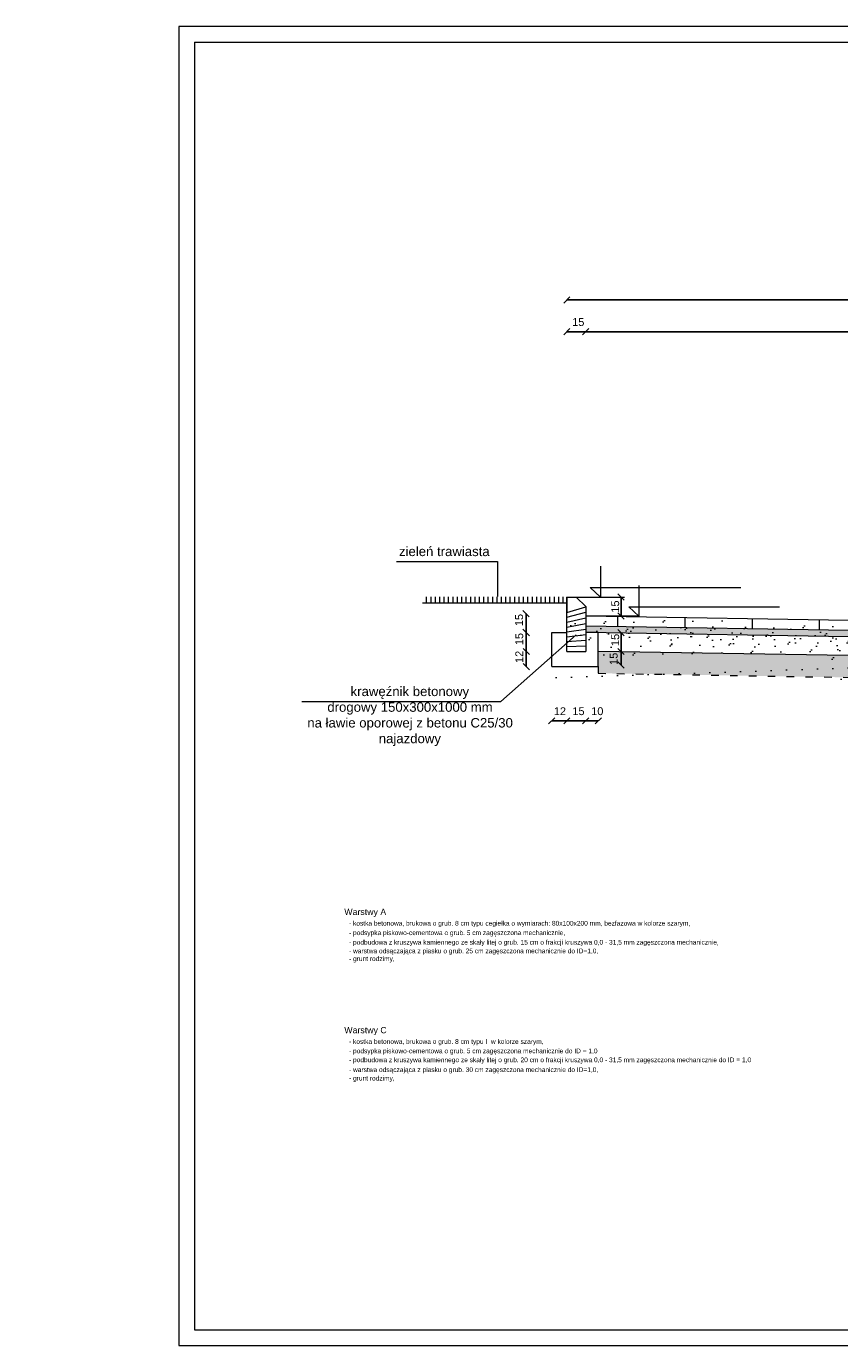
# Model space of a CAD drawing. Header units: millimetres. Extents: x 6197 to 108098, y 4257 to 29730.
# Tile 141 of 148: x 71080 to 73670, y 9028 to 13228. Entities that reach past the tile are written whole.
import ezdxf

# ---------------------------------------------------------------- set-up
doc = ezdxf.new("R2010")
doc.units = ezdxf.units.MM
doc.linetypes.add('ACAD_ISO03W100', pattern=[30, 12, -18])
doc.layers.add('&_opisy_100', color=51, linetype='Continuous', lineweight=20)
doc.layers.add('R-TAB', color=1, linetype='Continuous')
doc.styles.add('Romans', font='romans.shx', dxfattribs={"width": 0.75})
doc.styles.get("Standard").update_dxf_attribs({"font": 'arial.ttf'})
doc.dimstyles.new('ISO-25', dxfattribs={"dimtxt": 2.5, "dimasz": 2.5, "dimexe": 1.25, "dimexo": 0.625, "dimtad": 1, "dimtxsty": 'Standard', "dimcen": 2.5, "dimadec": 0, "dimazin": 0, "dimtfac": 1, "dimtmove": 0, "dimatfit": 3, "dimfxl": 1, "dimarcsym": 0})

# ---------------------------------------------------------------- blocks, each defined once
blk = doc.blocks.new('_Oblique')
at = {"color": 0, "linetype": 'ByBlock', "lineweight": -2}
blk.add_line((-0.5, -0.5), (0.5, 0.5), dxfattribs=at)
blk = doc.blocks.new('*D1633')
at = {"color": 0, "lineweight": -2, "transparency": 16777216}
blk.add_line((72800.94901050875, 11016.89160563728), (72752.94901050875, 11016.89160563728), dxfattribs=at)
at = {"layer": 'Defpoints', "color": 0, "transparency": 16777216}
for p in [(72800.94901050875, 11290.93260159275), (72752.94901050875, 11242.93260159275), (72752.94901050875, 11016.89160563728)]:
    blk.add_point(p, dxfattribs=at)
at = {"color": 0, "lineweight": -2, "transparency": 16777216, "xscale": 20, "yscale": 20, "zscale": 20, "rotation": 180}
blk.add_blockref('_Oblique', (72752.94901050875, 11016.89160563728), dxfattribs=at)
at = {"color": 0, "lineweight": -2, "transparency": 16777216, "xscale": 20, "yscale": 20, "zscale": 20}
blk.add_blockref('_Oblique', (72800.94901050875, 11016.89160563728), dxfattribs=at)
at = {"color": 0, "lineweight": 20, "transparency": 16777216, "insert": (72778.79014696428, 11047.420316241), "char_height": 25, "width": 33.3731241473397, "attachment_point": 5}
blk.add_mtext('12', dxfattribs=at)
blk = doc.blocks.new('*D1634')
at = {"color": 0, "lineweight": -2, "transparency": 16777216}
blk.add_line((72860.94901050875, 11016.89160563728), (72800.94901050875, 11016.89160563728), dxfattribs=at)
at = {"layer": 'Defpoints', "color": 0, "transparency": 16777216}
for p in [(72800.94901050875, 11290.93260159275), (72860.94901050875, 11290.93260159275), (72800.94901050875, 11016.89160563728)]:
    blk.add_point(p, dxfattribs=at)
at = {"color": 0, "lineweight": -2, "transparency": 16777216, "xscale": 20, "yscale": 20, "zscale": 20, "rotation": 180}
blk.add_blockref('_Oblique', (72800.94901050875, 11016.89160563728), dxfattribs=at)
at = {"color": 0, "lineweight": -2, "transparency": 16777216, "xscale": 20, "yscale": 20, "zscale": 20}
blk.add_blockref('_Oblique', (72860.94901050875, 11016.89160563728), dxfattribs=at)
at = {"color": 0, "lineweight": 20, "transparency": 16777216, "insert": (72837.88302292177, 11047.420316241), "char_height": 25, "width": 33.3731241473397, "attachment_point": 5}
blk.add_mtext('15', dxfattribs=at)
blk = doc.blocks.new('*D1635')
at = {"color": 0, "lineweight": -2, "transparency": 16777216}
blk.add_line((72900.94901050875, 11016.89160563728), (72860.94901050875, 11016.89160563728), dxfattribs=at)
at = {"layer": 'Defpoints', "color": 0, "transparency": 16777216}
for p in [(72860.94901050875, 11290.93260159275), (72900.94901050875, 11290.93260159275), (72860.94901050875, 11016.89160563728)]:
    blk.add_point(p, dxfattribs=at)
at = {"color": 0, "lineweight": -2, "transparency": 16777216, "xscale": 20, "yscale": 20, "zscale": 20, "rotation": 180}
blk.add_blockref('_Oblique', (72860.94901050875, 11016.89160563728), dxfattribs=at)
at = {"color": 0, "lineweight": -2, "transparency": 16777216, "xscale": 20, "yscale": 20, "zscale": 20}
blk.add_blockref('_Oblique', (72900.94901050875, 11016.89160563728), dxfattribs=at)
at = {"color": 0, "lineweight": 20, "transparency": 16777216, "insert": (72897.88302292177, 11047.420316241), "char_height": 25, "width": 33.3731241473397, "attachment_point": 5}
blk.add_mtext('10', dxfattribs=at)
blk = doc.blocks.new('*D1639')
at = {"color": 0, "lineweight": -2, "transparency": 16777216}
blk.add_line((72973.66362680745, 11194.93260171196), (72973.66362680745, 11237.59239544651), dxfattribs=at)
at = {"layer": 'Defpoints', "color": 0, "transparency": 16777216}
for p in [(72860.94901050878, 11237.59239544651), (72973.66362680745, 11237.59239544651), (72900.94901050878, 11194.93260171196)]:
    blk.add_point(p, dxfattribs=at)
at = {"color": 0, "lineweight": -2, "transparency": 16777216, "xscale": 20, "yscale": 20, "zscale": 20}
for p, rotation in [((72973.66362680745, 11237.59239544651), 90), ((72973.66362680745, 11194.93260171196), 270)]:
    blk.add_blockref('_Oblique', p, dxfattribs=dict(at, rotation=rotation))
at = {"color": 0, "lineweight": 20, "transparency": 16777216, "insert": (72950.20787920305, 11214.25581028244), "char_height": 25, "attachment_point": 5, "rotation": 90}
blk.add_mtext('15', dxfattribs=at)
blk = doc.blocks.new('*D1640')
at = {"color": 0, "lineweight": -2, "transparency": 16777216}
blk.add_line((72973.66363014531, 11237.59239544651), (72973.66363014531, 11297.59239544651), dxfattribs=at)
at = {"layer": 'Defpoints', "color": 0, "transparency": 16777216}
for p in [(72860.94901050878, 11297.59239544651), (72973.66363014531, 11297.59239544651), (72860.94901050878, 11237.59239544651)]:
    blk.add_point(p, dxfattribs=at)
at = {"color": 0, "lineweight": -2, "transparency": 16777216, "xscale": 20, "yscale": 20, "zscale": 20}
for p, rotation in [((72973.66363014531, 11297.59239544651), 90), ((72973.66363014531, 11237.59239544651), 270)]:
    blk.add_blockref('_Oblique', p, dxfattribs=dict(at, rotation=rotation))
at = {"color": 0, "lineweight": 20, "transparency": 16777216, "insert": (72955.10050691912, 11274.47846379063), "char_height": 25, "attachment_point": 5, "rotation": 90}
blk.add_mtext('15', dxfattribs=at)
blk = doc.blocks.new('*D1642')
at = {"color": 0, "lineweight": -2, "transparency": 16777216}
blk.add_line((72671.60450162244, 11189.59239544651), (72671.60450162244, 11237.59239544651), dxfattribs=at)
at = {"layer": 'Defpoints', "color": 0, "transparency": 16777216}
for p in [(72671.60450162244, 11237.59239544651), (72800.94901050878, 11237.59239544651), (72752.94901050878, 11189.59239544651)]:
    blk.add_point(p, dxfattribs=at)
at = {"color": 0, "lineweight": -2, "transparency": 16777216, "xscale": 20, "yscale": 20, "zscale": 20}
for p, rotation in [((72671.60450162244, 11237.59239544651), 90), ((72671.60450162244, 11189.59239544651), 270)]:
    blk.add_blockref('_Oblique', p, dxfattribs=dict(at, rotation=rotation))
at = {"color": 0, "lineweight": 20, "transparency": 16777216, "insert": (72649.59922398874, 11220.41365566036), "char_height": 25, "attachment_point": 5, "rotation": 90}
blk.add_mtext('12', dxfattribs=at)
blk = doc.blocks.new('*D1643')
at = {"color": 0, "lineweight": -2, "transparency": 16777216}
blk.add_line((72671.60450448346, 11237.59239544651), (72671.60450448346, 11297.59239544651), dxfattribs=at)
at = {"layer": 'Defpoints', "color": 0, "transparency": 16777216}
for p in [(72671.60450448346, 11297.59239544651), (72800.94901050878, 11297.59239544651), (72752.94901050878, 11237.59239544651)]:
    blk.add_point(p, dxfattribs=at)
at = {"color": 0, "lineweight": -2, "transparency": 16777216, "xscale": 20, "yscale": 20, "zscale": 20}
for p, rotation in [((72671.60450448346, 11297.59239544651), 90), ((72671.60450448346, 11237.59239544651), 270)]:
    blk.add_blockref('_Oblique', p, dxfattribs=dict(at, rotation=rotation))
at = {"color": 0, "lineweight": 20, "transparency": 16777216, "insert": (72649.59922398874, 11277.12029375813), "char_height": 25, "attachment_point": 5, "rotation": 90}
blk.add_mtext('15', dxfattribs=at)
blk = doc.blocks.new('*D1644')
at = {"color": 0, "lineweight": -2, "transparency": 16777216}
blk.add_line((72671.0270639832, 11298.16983964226), (72671.0270639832, 11358.16983964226), dxfattribs=at)
at = {"layer": 'Defpoints', "color": 0, "transparency": 16777216}
for p in [(72671.0270639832, 11358.16983964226), (72800.37156905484, 11358.16983964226), (72752.37156905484, 11298.16983964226)]:
    blk.add_point(p, dxfattribs=at)
at = {"color": 0, "lineweight": -2, "transparency": 16777216, "xscale": 20, "yscale": 20, "zscale": 20}
for p, rotation in [((72671.0270639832, 11358.16983964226), 90), ((72671.0270639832, 11298.16983964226), 270)]:
    blk.add_blockref('_Oblique', p, dxfattribs=dict(at, rotation=rotation))
at = {"color": 0, "lineweight": 20, "transparency": 16777216, "insert": (72649.02178253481, 11337.69773795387), "char_height": 25, "attachment_point": 5, "rotation": 90}
blk.add_mtext('15', dxfattribs=at)
blk = doc.blocks.new('*D1645')
at = {"color": 0, "lineweight": -2, "transparency": 16777216}
blk.add_line((72973.66363348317, 11350.93260159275), (72973.66363348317, 11410.93260159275), dxfattribs=at)
at = {"layer": 'Defpoints', "color": 0, "transparency": 16777216}
for p in [(72860.94901050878, 11410.93260159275), (72973.66363348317, 11410.93260159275), (72860.94901050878, 11350.93260159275)]:
    blk.add_point(p, dxfattribs=at)
at = {"color": 0, "lineweight": -2, "transparency": 16777216, "xscale": 20, "yscale": 20, "zscale": 20}
for p, rotation in [((72973.66363348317, 11410.93260159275), 90), ((72973.66363348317, 11350.93260159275), 270)]:
    blk.add_blockref('_Oblique', p, dxfattribs=dict(at, rotation=rotation))
at = {"color": 0, "lineweight": 20, "transparency": 16777216, "insert": (72955.10050978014, 11380.6192502), "char_height": 25, "attachment_point": 5, "rotation": 90}
blk.add_mtext('15', dxfattribs=at)
blk = doc.blocks.new('*D1649')
at = {"color": 0, "lineweight": -2, "transparency": 16777216}
blk.add_line((72860.94901050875, 12255.7148698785), (72800.94901050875, 12255.7148698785), dxfattribs=at)
at = {"layer": 'Defpoints', "color": 0, "transparency": 16777216}
for p in [(72800.94901050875, 12255.7148698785), (72800.94901050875, 11410.93260159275), (72860.94901050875, 11380.93260159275)]:
    blk.add_point(p, dxfattribs=at)
at = {"color": 0, "lineweight": -2, "transparency": 16777216, "xscale": 20, "yscale": 20, "zscale": 20, "rotation": 180}
blk.add_blockref('_Oblique', (72800.94901050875, 12255.7148698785), dxfattribs=at)
at = {"color": 0, "lineweight": -2, "transparency": 16777216, "xscale": 20, "yscale": 20, "zscale": 20}
blk.add_blockref('_Oblique', (72860.94901050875, 12255.7148698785), dxfattribs=at)
at = {"color": 0, "lineweight": 20, "transparency": 16777216, "insert": (72837.30097045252, 12286.24358048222), "char_height": 25, "width": 33.3731241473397, "attachment_point": 5}
blk.add_mtext('15', dxfattribs=at)
blk = doc.blocks.new('*D1650')
at = {"color": 0, "lineweight": -2, "transparency": 16777216}
blk.add_line((74800.94900931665, 12255.7148698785), (72860.94901050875, 12255.7148698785), dxfattribs=at)
at = {"layer": 'Defpoints', "color": 0, "transparency": 16777216}
for p in [(72860.94901050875, 12255.7148698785), (74800.94900931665, 11590.91165365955), (72860.94901050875, 11380.93260159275)]:
    blk.add_point(p, dxfattribs=at)
at = {"color": 0, "lineweight": -2, "transparency": 16777216, "xscale": 20, "yscale": 20, "zscale": 20, "rotation": 180}
blk.add_blockref('_Oblique', (72860.94901050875, 12255.7148698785), dxfattribs=at)
at = {"color": 0, "lineweight": -2, "transparency": 16777216, "xscale": 20, "yscale": 20, "zscale": 20}
blk.add_blockref('_Oblique', (74800.94900931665, 12255.7148698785), dxfattribs=at)
at = {"color": 0, "lineweight": 20, "transparency": 16777216, "insert": (73836.88741149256, 12286.24358048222), "char_height": 25, "width": 33.3731241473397, "attachment_point": 5}
blk.add_mtext('485', dxfattribs=at)
blk = doc.blocks.new('*D1653')
at = {"color": 0, "lineweight": -2, "transparency": 16777216}
blk.add_line((74800.94900931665, 12356.77660300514), (72800.94901050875, 12356.77660300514), dxfattribs=at)
at = {"layer": 'Defpoints', "color": 0, "transparency": 16777216}
for p in [(72800.94901050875, 12356.77660300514), (74800.94900931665, 11620.91165342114), (72800.94901050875, 11410.93260159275)]:
    blk.add_point(p, dxfattribs=at)
at = {"color": 0, "lineweight": -2, "transparency": 16777216, "xscale": 20, "yscale": 20, "zscale": 20, "rotation": 180}
blk.add_blockref('_Oblique', (72800.94901050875, 12356.77660300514), dxfattribs=at)
at = {"color": 0, "lineweight": -2, "transparency": 16777216, "xscale": 20, "yscale": 20, "zscale": 20}
blk.add_blockref('_Oblique', (74800.94900931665, 12356.77660300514), dxfattribs=at)
at = {"color": 0, "lineweight": 20, "transparency": 16777216, "insert": (73860.28680075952, 12387.30531360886), "char_height": 25, "width": 33.3731241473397, "attachment_point": 5}
blk.add_mtext('500', dxfattribs=at)

msp = doc.modelspace()

# ---------------------------------------------------------------- hatches: boundary and pattern name
at = {"lineweight": 20}
h = msp.add_hatch(dxfattribs=at)
h.set_pattern_fill('LINE', color=256, scale=5, angle=90)
h.set_pattern_definition([(90, (-1177895469.00203, -935728296.2095062), (-15.875, 9.720633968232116e-16), [])])
h.paths.add_polyline_path([(72800.37156905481, 11411.5100457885), (72347.83317651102, 11411.51004566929), (72347.83317651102, 11391.5100457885), (72800.37156905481, 11391.51004590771)])
h = msp.add_hatch(dxfattribs=at)
h.set_pattern_fill('ANSI31', color=256, scale=5)
h.set_pattern_definition([(45, (-1177889441.381206, -935728320.7869505), (-11.22532015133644, 11.22532015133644), [])])
h.paths.add_polyline_path([(72860.94901050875, 11380.93260159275), (72830.94901050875, 11410.93260159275), (72800.94901050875, 11410.93260159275), (72800.94901050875, 11362.93260159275), (72800.94901050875, 11237.59239544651), (72860.94901050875, 11237.59239544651)])
h = msp.add_hatch(dxfattribs=at)
h.set_pattern_fill('LINE', color=256, scale=60, angle=90, style=0)
h.set_pattern_definition([(90, (-1177890250.861561, -935722938.8561989), (-190.5, 1.166476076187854e-14), [])])
h.paths.add_polyline_path([(73868.36913265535, 11334.31536247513), (72860.94901050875, 11350.93260159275), (72860.94901050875, 11318.93260159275), (73868.36913265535, 11302.31536247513)])
h.paths.add_polyline_path([(74800.94900931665, 11318.93260171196), (73868.36913265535, 11334.31536247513), (73868.36913265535, 11302.31536247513), (74800.94900931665, 11286.93260171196)])
h = msp.add_hatch(dxfattribs=at)
h.set_pattern_fill('DOTS', color=256, scale=8, angle=90)
h.set_pattern_definition([(90, (-1177889519.244648, -935728332.1869504), (-12.7, 6.350000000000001), [0, -12.7])])
h.paths.add_polyline_path([(74760.9826840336, 11266.93203451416), (74760.94900931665, 11270.93260183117), (74800.94900931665, 11270.93260171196), (74800.94901050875, 11286.93260171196), (72860.94901050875, 11318.93260159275), (72860.94901050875, 11299.53260161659)])
h = msp.add_hatch(dxfattribs=at)
h.set_pattern_fill('AR-SAND', color=256, angle=90)
h.set_pattern_definition([(127.5, (-1177889519.244648, -935728332.1869504), (-48.94132373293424, -1.600031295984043), [0, -38.608, 0, -43.18, 0, -41.275]), (97.49999999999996, (-1177889519.244648, -935728332.1869504), (-71.68251005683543, 44.95232831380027), [0, -20.828, 0, -34.798, 0, -13.335]), (57.49999999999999, (-1177889519.244648, -935728363.4289504), (-0.1437184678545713, 79.0992370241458), [0, -12.69999999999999, 0, -45.71999999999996, 0, -59.68999999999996]), (47.5, (-1177889519.244648, -935728363.4289504), (-22.29293232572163, 76.35564524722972), [0, -6.35, 0, -29.972, 0, -34.29])])
h.paths.add_polyline_path([(74760.94900931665, 11207.60628595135), (74760.94900931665, 11266.93260171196), (72860.94901050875, 11299.53260161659), (72860.94901050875, 11238.93260159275)])
h = msp.add_hatch(dxfattribs=at)
h.set_pattern_fill('AR-CONC', color=256, scale=0.5, angle=90, style=0)
h.set_pattern_definition([(140, (-1177890250.861561, -935722938.8561989), (7.969542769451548, 91.092334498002), [9.525, -104.775]), (85.00000000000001, (-1177890250.861561, -935722938.8561989), (-95.52842261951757, -17.62171071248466), [7.62, -83.820292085]), (190.4514447, (-1177890250.197434, -935722931.2651954), (-87.55887595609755, 73.47062354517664), [8.0950044, -89.0451223]), (136.1842, (-1177890276.261561, -935722938.8561989), (21.02116396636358, 135.539520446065), [14.28749999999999, -157.1624999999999]), (186.63555761, (-1177890274.509811, -935722927.5612489), (-123.7130622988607, 118.7020670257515), [12.14251157, -133.56780408]), (81.18415117, (-1177890276.261561, -935722938.8561989), (-123.7130622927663, 118.7020670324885), [11.429983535, -125.72986596]), (111, (-1177890269.911561, -935722926.1561989), (51.13259909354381, 75.80719563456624), [9.525, -104.775]), (56.00000000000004, (-1177890269.911561, -935722926.1561989), (-92.09398306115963, 30.90101417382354), [7.62, -83.82]), (161.451445, (-1177890265.650511, -935722919.8389326), (-40.96138444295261, 106.7082096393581), [8.0950044, -89.04496879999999]), (127.5, (-1177890250.861561, -935722938.8561989), (-42.27751943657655, 1.544301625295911), [0, -82.804, 0, -85.09, 0, -84.1375]), (97.49999999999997, (-1177890250.861561, -935722938.8561989), (-50.09028740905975, 33.40983125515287), [0, -48.514, 0, -80.899, 0, -32.0675]), (57.49999999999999, (-1177890250.861561, -935722967.1771989), (2.864371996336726, 67.7952975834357), [0, -31.74999999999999, 0, -99.05999999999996, 0, -131.4449999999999]), (47.5, (-1177890250.861561, -935722979.8771989), (-12.71324551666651, 74.06459069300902), [0, -41.275, 0, -65.786, 0, -93.345])])
h.paths.add_polyline_path([(73868.36913265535, 11222.63921012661), (72900.94901050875, 11238.93260159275), (72900.94901050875, 11189.59239544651), (72900.59744300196, 11168.27861573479), (73868.36913265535, 11152.31536688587)])
h.paths.add_polyline_path([(74760.94900931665, 11207.60628595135), (73868.36913265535, 11222.63921012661), (73868.36913265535, 11152.31536688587), (74771.08841289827, 11137.4251477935), (74781.03510536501, 11162.93260171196), (74760.94900931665, 11162.93260171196)])
h.paths.add_polyline_path([(75412.94900931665, 11268.93260171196), (75056.48022999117, 11267.6486176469), (75056.48022999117, 11136.93260171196), (75412.94900931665, 11136.93260171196)])
h.paths.add_polyline_path([(75056.48022999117, 11267.6486176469), (74908.94900931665, 11267.11721708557), (74908.94900931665, 11162.93260171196), (74781.03510536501, 11162.93260171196), (74771.08841289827, 11137.4251477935), (74800.94901050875, 11136.93260171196), (75056.48022999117, 11136.93260171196)])
h.paths.add_polyline_path([(74963.52009000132, 11167.82991578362), (74963.52009000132, 11219.17711903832), (74912.00235475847, 11219.17711903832), (74912.00235475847, 11167.82991578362)], flags=24)
h.paths.add_polyline_path([(74963.30692304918, 11215.6138347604), (74963.30692304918, 11266.9610380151), (74911.78918780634, 11266.9610380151), (74911.78918780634, 11215.6138347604)], flags=24)

# ---------------------------------------------------------------- linework, layer by layer
at = {"layer": '&_opisy_100', "color": 0}
for points in [[(72907.76318229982, 11508.92643418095), (72907.76318229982, 11410.93260159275), (72875.63689293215, 11440.99879612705), (73355.04462518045, 11440.99879612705)], [(73030.57672895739, 11448.17077197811), (73030.57672895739, 11350.17693938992), (72998.45043958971, 11380.24313392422), (73477.85817183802, 11380.24313392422)]]:
    msp.add_lwpolyline(points, dxfattribs=at)
at = {"color": 3, "lineweight": 20}
for p, q in [((71565.6781774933, 13227.73940040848), (71565.6781774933, 9027.739400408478)), ((77505.6781774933, 13227.73940040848), (71565.6781774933, 13227.73940040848))]:
    msp.add_line(p, q, dxfattribs=at)
at = {"lineweight": 20}
for p, q in [((71615.6781774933, 13177.73940040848), (71615.6781774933, 9077.739400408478)), ((71615.6781774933, 13177.73940040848), (77455.6781774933, 13177.73940040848)), ((72258.85324587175, 11524.02735867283), (72580.33115472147, 11524.02735867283)), ((72580.33115472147, 11524.02735867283), (72580.33115472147, 11412.51035215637)), ((72800.37156905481, 11391.5100457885), (72341.78159846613, 11391.5100457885)), ((72800.37156905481, 11411.5100457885), (72800.37156905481, 11391.5100457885)), ((72800.94901050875, 11410.93260159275), (72800.94901050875, 11398.93260159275)), ((72800.94901050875, 11398.93260159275), (72800.94901050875, 11410.93260159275)), ((72800.94901050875, 11290.93260159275), (72800.94901050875, 11410.93260159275)), ((72800.94901050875, 11410.93260159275), (72800.94901050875, 11362.93260159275)), ((72800.94901050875, 11237.59239544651), (72800.94901050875, 11410.93260159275)), ((72800.94901050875, 11410.93260159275), (72830.94901050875, 11410.93260159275)), ((72800.94901050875, 11410.93260159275), (72800.94901050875, 11362.93260159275)), ((72830.94901050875, 11410.93260159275), (72860.94901050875, 11380.93260159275)), ((72830.94901050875, 11410.93260159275), (72984.5773540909, 11410.93260159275)), ((72860.94901050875, 11380.93260159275), (72860.94901050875, 11290.93260159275)), ((72860.94901050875, 11380.93260159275), (72860.94901050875, 11237.59239544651)), ((72860.94901050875, 11350.93260159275), (74800.94901050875, 11318.93260171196)), ((73030.57672895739, 11350.17693938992), (72860.94901050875, 11350.93260159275)), ((72860.94901050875, 11318.93260159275), (74800.94901050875, 11286.93260171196)), ((72860.94901050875, 11298.93260159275), (74760.94900931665, 11266.93260171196)), ((72590.58893837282, 11078.3743434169), (72830.94901050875, 11290.93260159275)), ((72752.94901050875, 11189.59239544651), (72752.94901050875, 11297.59239544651)), ((72752.94901050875, 11297.59239544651), (72800.94901050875, 11297.59239544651)), ((72900.94901050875, 11297.59239544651), (72860.94901050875, 11297.59239544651)), ((72900.94901050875, 11189.59239544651), (72900.94901050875, 11297.59239544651)), ((72800.94901050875, 11237.59239544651), (72860.94901050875, 11237.59239544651)), ((72900.94901050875, 11238.93260159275), (74760.94900931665, 11207.60628595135)), ((72752.94901050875, 11189.59239544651), (72900.94901050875, 11189.59239544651)), ((72900.94901050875, 11189.59239544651), (72900.59744276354, 11168.2786069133)), ((71956.90256537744, 11078.3743434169), (72590.58893837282, 11078.3743434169)), ((71615.6781774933, 9077.739400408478), (77455.6781774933, 9077.739400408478)), ((71565.6781774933, 9027.739400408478), (77505.6781774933, 9027.739400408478))]:
    msp.add_line(p, q, dxfattribs=at)
at = {"linetype": 'ACAD_ISO03W100', "lineweight": 20, "ltscale": 2}
msp.add_line((72900.59744300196, 11168.27861573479), (74800.94901050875, 11136.93260171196), dxfattribs=at)

# ---------------------------------------------------------------- texts
at = {"layer": '&_opisy_100', "color": 0, "char_height": 30, "width": 841.2765625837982, "attachment_point": 1, "rotation": 359.99999780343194, "style": 'Romans'}
for s, insert in [('\\A1;\\pi-90,l120,t120;- 0,22 = 33,96 m n.p.m.', (69239.03195090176, 11751.24999204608)), ('\\A1;\\pi-90,l120,t120;- 0,10 = 34,08 m n.p.m.', (69377.52859611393, 11541.91075221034))]:
    msp.add_mtext(s, dxfattribs=dict(at, insert=insert))
for s, width, insert, char_height, attachment_point in [('\\A1;\\pi26.02275,t296.02275;obrzeże betonowe 80x250 mm\\P\\pi48.96273,t318.96273;na ławie betonowej z betonu \\P\\pi191.79015,t461.79015;klasy C25/30', 621.0632411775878, (69222.37091941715, 11950.63023999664), 30, 1), ('\\A1;\\pi167.40747,t437.40747;zieleń trawiasta', 621.0632411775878, (69810.16965384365, 11798.42992452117), 30, 1), ('\\A1;\\pi167.40747,t437.40747;zieleń trawiasta', 621.0632411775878, (72098.9526671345, 11571.31307592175), 30, 1), ('\\A1;\\pi152.99968,t422.99968;krawęźnik betonowy\\P\\pi78.92055,t348.92055;drogowy 150x300x1000 mm\\P\\pi15.14497,t285.14497;na ławie oporowej z betonu C25/30\\P\\pi242.66203,t512.66203;najazdowy', 680.2217330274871, (66495.83565754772, 11125.25489381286), 30, 1), ('\\A1;\\pi152.99968,t422.99968;krawęźnik betonowy\\P\\pi78.92055,t348.92055;drogowy 150x300x1000 mm\\P\\pi15.14497,t285.14497;na ławie oporowej z betonu C25/30\\P\\pi242.66203,t512.66203;najazdowy', 680.2217330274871, (71959.33961572, 11125.66006066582), 30, 1), ('\\pi64.88057,t424.88057;B', 159.965771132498, (68496.46158976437, 11104.53407600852), 40, 1), ('\\pi61.30621,t421.30621;A', 159.965771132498, (69684.57268710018, 11104.53407600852), 40, 1), ('\\A1;\\pi152.99968,t422.99968;krawęźnik betonowy\\P\\pi78.92055,t348.92055;drogowy 150x300x1000 mm\\P\\pi15.14497,t285.14497;na ławie oporowej z betonu C25/30', 680.2217330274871, (69201.88333029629, 10906.99446967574), 30, 1), ('Warstwy A', 260.4091345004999, (72092.25230826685, 10392.63750293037), 20, 7), ('\\A1;\\pi-45,l60,t60;- kostka betonowa, brukowa o grub. 8 cm typu cegiełka o wymiarach: 80x100x200 mm, bezfazowa w kolorze szarym, ', 1651.13207509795, (72092.25230826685, 10360.39805879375), 15, 7), ('\\A1;\\pi-45,l60,t60;- podsypka piskowo-cementowa o grub. 5 cm zagęszczona mechanicznie, ', 1651.13207509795, (72092.25230826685, 10330.10509648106), 15, 7), ('\\A1;\\pi-45,l60,t60;- podbudowa z kruszywa kamiennego ze skały litej o grub. 15 cm o frakcji kruszywa 0,0 - 31,5 mm zagęszczona mechanicznie, ', 1651.13207509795, (72092.25230826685, 10299.81213416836), 15, 7), ('\\A1;\\pi-45,l60,t60;- warstwa odsączająca z piasku o grub. 25 cm zagęszczona mechanicznie do ID=1,0, ', 1651.13207509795, (72092.25230826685, 10272.2729605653), 15, 7), ('\\A1;\\pi-45,l60,t60;- grunt rodzimy, ', 1651.13207509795, (72092.25230826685, 10247.39916898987), 15, 7), ('Warstwy C', 260.4091345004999, (72092.25230826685, 10016.14502992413), 20, 7), ('\\A1;\\pi-45,l60,t60;- kostka betonowa, brukowa o grub. 8 cm typu I  w kolorze szarym, ', 1651.13207509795, (72092.25230826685, 9983.905585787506), 15, 7), ('\\A1;\\pi-45,l60,t60;- podsypka piskowo-cementowa o grub. 5 cm zagęszczona mechanicznie do ID = 1,0 ', 1651.13207509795, (72092.25230826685, 9953.944068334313), 15, 7), ('\\A1;\\pi-45,l60,t60;- podbudowa z kruszywa kamiennego ze skały litej o grub. 20 cm o frakcji kruszywa 0,0 - 31,5 mm zagęszczona mechanicznie do ID = 1,0', 1651.13207509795, (72092.25230826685, 9925.529186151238), 15, 7), ('\\A1;\\pi-45,l60,t60;- warstwa odsączająca z piasku o grub. 30 cm zagęszczona mechanicznie do ID=1,0, ', 1651.13207509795, (72092.25230826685, 9894.207491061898), 15, 7), ('\\A1;\\pi-45,l60,t60;- grunt rodzimy, ', 1651.13207509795, (72092.25230826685, 9867.182362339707), 15, 7)]:
    msp.add_mtext_dynamic_manual_height_columns(s, width=width, gutter_width=12.5, heights=[0], dxfattribs=dict(insert=insert, char_height=char_height, attachment_point=attachment_point))
at = {"layer": 'R-TAB', "color": 0, "ltscale": 24, "attachment_point": 1}
for s, insert, char_height, width in [('\\pi356.50534;SZCZEGÓŁ "B"\\P\\pi606.72703; 1:10', (62020.46597714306, 12876.82449320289), 75, 1441.472483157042), ('\\pi114.75832;PRZEKRÓJ I-I PRZEZ POWIERZCHNIE UTWARDZONE\\P\\pi1332.28049; 1:25', (67400.0516097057, 12876.82449320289), 75, 2893.397954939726), ('\\pi356.50534;SZCZEGÓŁ "A"\\P\\pi606.72703; 1:10', (48371.57046904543, 12794.51671885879), 75, 1441.472483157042), ('\\pi325.19565;PRZEKRÓJ  C-C\\P\\pi606.72703; 1:50', (54325.23626055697, 12386.2990584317), 75, 1441.472483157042), ('\\pi208.80059;AUTORZY DOKUMENTACJI:', (69546.49243302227, 9452.5621688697), 18, 747.8999604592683)]:
    msp.add_mtext(s, dxfattribs=dict(at, insert=insert, char_height=char_height, width=width))

# ---------------------------------------------------------------- dimensions: what is measured, and where the dimension line sits
at = {"lineweight": 20}
for base, p1, p2, angle, text, picture, middle in [((72800.94901050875, 12356.77660300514), (74800.94900931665, 11620.91165342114), (72800.94901050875, 11410.93260159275), 180, '500', '*D1653', (73860.28680075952, 12387.30531360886)), ((72800.94901050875, 12255.7148698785), (72860.94901050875, 11380.93260159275), (72800.94901050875, 11410.93260159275), 180, '15', '*D1649', (72837.30097045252, 12286.24358048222)), ((72860.94901050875, 12255.7148698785), (74800.94900931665, 11590.91165365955), (72860.94901050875, 11380.93260159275), 180, '485', '*D1650', (73836.88741149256, 12286.24358048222)), ((72973.66363348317, 11410.93260159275), (72860.94901050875, 11350.93260159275), (72860.94901050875, 11410.93260159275), 90, '15', '*D1645', (72955.10050978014, 11380.6192502)), ((72671.0270639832, 11358.16983964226), (72752.37156905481, 11298.16983964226), (72800.37156905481, 11358.16983964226), 90, '15', '*D1644', (72649.02178253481, 11337.69773795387)), ((72671.60450448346, 11297.59239544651), (72752.94901050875, 11237.59239544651), (72800.94901050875, 11297.59239544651), 90, '15', '*D1643', (72649.59922398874, 11277.12029375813)), ((72973.66363014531, 11297.59239544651), (72860.94901050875, 11237.59239544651), (72860.94901050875, 11297.59239544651), 90, '15', '*D1640', (72955.10050691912, 11274.47846379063)), ((72752.94901050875, 11016.89160563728), (72800.94901050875, 11290.93260159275), (72752.94901050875, 11242.93260159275), 180, '12', '*D1633', (72778.79014696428, 11047.420316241)), ((72800.94901050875, 11016.89160563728), (72860.94901050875, 11290.93260159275), (72800.94901050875, 11290.93260159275), 180, '15', '*D1634', (72837.88302292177, 11047.420316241)), ((72860.94901050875, 11016.89160563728), (72900.94901050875, 11290.93260159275), (72860.94901050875, 11290.93260159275), 180, '10', '*D1635', (72897.88302292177, 11047.420316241)), ((72671.60450162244, 11237.59239544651), (72752.94901050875, 11189.59239544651), (72800.94901050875, 11237.59239544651), 90, '12', '*D1642', (72649.59922398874, 11220.41365566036)), ((72973.66362680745, 11237.59239544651), (72900.94901050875, 11194.93260171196), (72860.94901050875, 11237.59239544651), 90, '15', '*D1639', (72950.20787920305, 11214.25581028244))]:
    dim = msp.add_linear_dim(base=base, p1=p1, p2=p2, angle=angle, text=text, dimstyle='ISO-25', override={"dimtxt": 25, "dimasz": 20, "dimblk1": 'Oblique', "dimblk2": 'Oblique', "dimsah": 1, "dimse1": 1, "dimse2": 1, "dimtmove": 2}, dxfattribs=at)
    dim.commit()
    dim.dimension.update_dxf_attribs({"geometry": picture, "text_midpoint": middle, "dimtype": 160})

doc.saveas('drawing.dxf')
